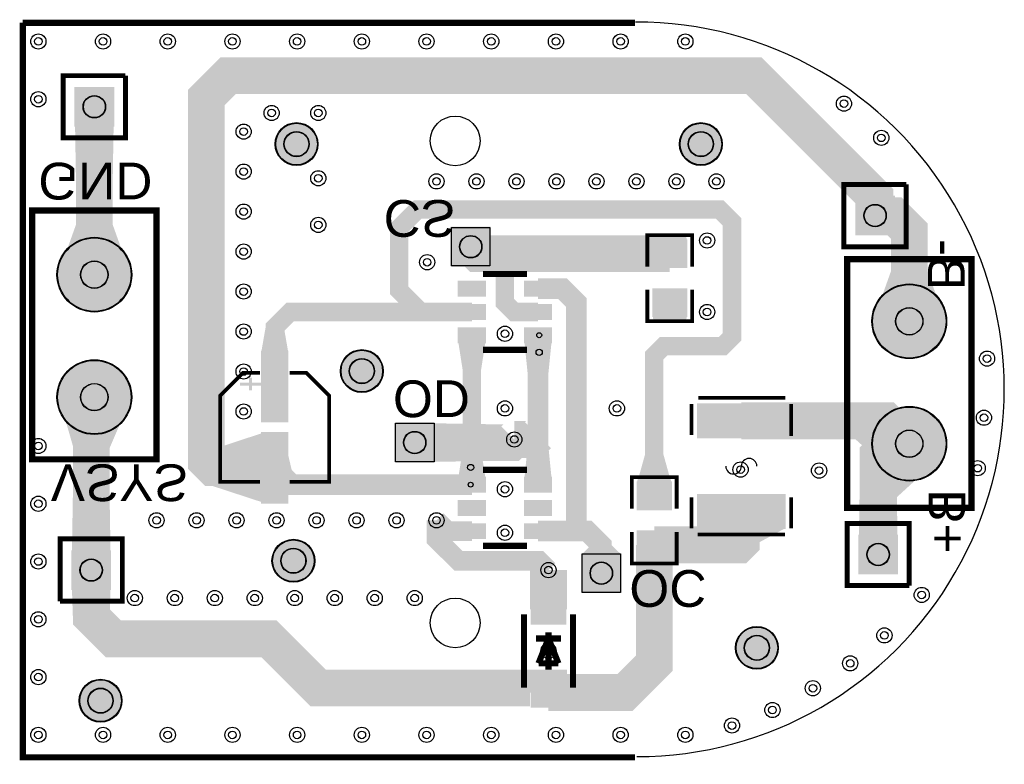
# Model space of a CAD drawing. Header units: millimetres. Extents: x 7.5 to 47.7, y 25.8 to 56.3.
import ezdxf

# ---------------------------------------------------------------- set-up
doc = ezdxf.new("R2010")
doc.units = ezdxf.units.MM
for name, color, linetype, true_color in [('BoardOutLine', 7, 'Continuous', 0xff00ff), ('BottomLayer', 7, 'Continuous', 0x0000ff), ('BottomSolderMaskLayer', 7, 'Continuous', 0xaa00ff), ('Document', 7, 'Continuous', 0xffffff), ('Hole', 7, 'Continuous', 0x222222), ('Multi-Layer', 7, 'Continuous', 0xc0c0c0), ('TopLayer', 7, 'Continuous', 0xff0000), ('TopPasteMaskLayer', 7, 'Continuous', 0x808080), ('TopSilkLayer', 7, 'Continuous', 0xffcc00), ('TopSolderMaskLayer', 7, 'Continuous', 0x800080)]:
    doc.layers.add(name, color=color, linetype=linetype, true_color=true_color)
doc.styles.get("Standard").update_dxf_attribs({"font": 'arial.ttf'})

msp = doc.modelspace()

# ---------------------------------------------------------------- hatches: boundary and pattern name
at = {"layer": 'BottomLayer'}
msp.add_hatch(color=256, dxfattribs=at).paths.add_polyline_path([(24.409, 39.777), (24.409, 38.202), (26.659, 38.239), (26.659, 39.739)])
at = {"layer": 'BottomSolderMaskLayer'}
for points in [[(9.728, 53.518), (11.354, 53.518), (11.354, 51.892), (9.728, 51.892)], [(17.921, 51.181, 1), (19.671, 51.181, 1)], [(34.431, 51.181, 1), (36.181, 51.181, 1)], [(41.605, 49.073), (43.231, 49.073), (43.231, 47.447), (41.605, 47.447)], [(26.721, 47.803), (26.721, 46.177), (25.095, 46.177), (25.095, 47.803)], [(9.016, 45.847, 1), (12.066, 45.847, 1)], [(42.29, 43.942, 1), (45.34, 43.942, 1)], [(20.588, 41.91, 1), (22.338, 41.91, 1)], [(9.016, 40.847, 1), (12.066, 40.847, 1)], [(42.29, 38.942, 1), (45.34, 38.942, 1)], [(24.435, 39.802), (24.435, 38.176), (22.809, 38.176), (22.809, 39.802)], [(17.794, 34.163, 1), (19.544, 34.163, 1)], [(43.358, 35.23), (43.358, 33.604), (41.732, 33.604), (41.732, 35.23)], [(11.227, 32.969), (9.601, 32.969), (9.601, 34.595), (11.227, 34.595)], [(32.055, 34.468), (32.055, 32.842), (30.429, 32.842), (30.429, 34.468)], [(36.717, 30.607, 1), (38.467, 30.607, 1)], [(9.92, 28.448, 1), (11.67, 28.448, 1)]]:
    msp.add_hatch(color=256, dxfattribs=at).paths.add_polyline_path(points)
at = {"layer": 'Document'}
for points in [[(18.337, 41.442), (17.477, 41.442), (17.477, 41.313), (18.337, 41.313)], [(17.972, 41.636), (17.843, 41.636), (17.843, 41.12), (17.972, 41.12)], [(17.972, 37.594), (17.843, 37.594), (17.843, 38.11), (17.972, 38.11)], [(29.224, 31.771), (29.224, 32.646), (29.055, 32.646), (29.055, 31.771), (29.064, 31.771)], [(29.296, 28.298), (29.296, 29.172), (29.126, 29.172), (29.126, 28.298), (29.136, 28.298)], [(28.705, 28.651), (29.58, 28.651), (29.58, 28.821), (28.705, 28.821), (28.705, 28.811)]]:
    msp.add_hatch(color=256, dxfattribs=at).paths.add_polyline_path(points)
at = {"layer": 'Multi-Layer'}
for points in [[(9.754, 53.493), (11.328, 53.493), (11.328, 51.918), (9.754, 51.918)], [(41.631, 49.047), (43.205, 49.047), (43.205, 47.473), (41.631, 47.473)], [(9.041, 45.847, 1), (12.041, 45.847, 1)], [(42.315, 43.942, 1), (45.315, 43.942, 1)], [(9.041, 40.847, 1), (12.041, 40.847, 1)], [(42.315, 38.942, 1), (45.315, 38.942, 1)], [(43.332, 35.204), (43.332, 33.63), (41.758, 33.63), (41.758, 35.204)], [(11.201, 32.995), (9.627, 32.995), (9.627, 34.569), (11.201, 34.569)]]:
    msp.add_hatch(color=256, dxfattribs=at).paths.add_polyline_path(points)
at = {"layer": 'TopLayer'}
for points in [[(11.328, 51.918), (9.754, 51.918), (9.791, 49.668), (11.291, 49.668)], [(11.666, 46.839), (9.416, 46.839), (9.791, 47.889), (11.291, 47.889)], [(33.348, 46.138), (33.348, 47.27), (32.214, 47.082), (32.214, 46.326)], [(34.725, 46.138), (33.348, 46.138), (33.348, 47.27), (34.725, 47.27)], [(44.94, 44.934), (42.69, 44.934), (43.065, 45.984), (44.565, 45.984)], [(25.405, 45.573), (26.505, 45.573), (26.505, 44.973), (25.405, 44.973)], [(28.105, 45.573), (29.205, 45.573), (29.205, 44.973), (28.105, 44.973)], [(34.725, 45.27), (33.348, 45.27), (33.348, 44.138), (34.725, 44.138)], [(25.405, 44.623), (26.505, 44.623), (26.505, 44.023), (25.405, 44.023)], [(28.105, 44.623), (29.205, 44.623), (29.205, 44.023), (28.105, 44.023)], [(17.357, 42.685), (18.457, 42.685), (18.282, 43.688), (17.532, 43.688)], [(25.405, 43.673), (26.505, 43.673), (26.505, 43.073), (25.405, 43.073)], [(28.105, 43.673), (29.205, 43.673), (29.205, 43.073), (28.105, 43.073)], [(26.505, 43.073), (25.405, 43.073), (25.58, 41.948), (26.33, 41.948)], [(29.205, 43.073), (28.105, 43.073), (28.233, 41.806), (29.078, 41.806)], [(18.457, 42.685), (18.457, 39.885), (17.357, 39.885), (17.357, 42.685)], [(43.449, 40.397), (42.418, 38.397), (41.613, 39.128), (42.387, 40.628)], [(35.207, 39.175), (38.707, 39.175), (38.707, 40.581), (35.207, 40.581)], [(11.602, 39.787), (9.356, 39.927), (9.664, 38.856), (11.164, 38.762)], [(17.357, 36.564), (17.357, 39.364), (15.377, 38.713), (15.377, 37.213)], [(18.457, 39.364), (18.457, 36.564), (17.357, 36.564), (17.357, 39.364)], [(25.405, 37.572), (26.505, 37.572), (26.33, 38.697), (25.58, 38.697)], [(28.105, 37.572), (29.205, 37.572), (29.078, 38.84), (28.233, 38.84)], [(44.079, 37.465), (42.317, 38.865), (41.795, 37.938), (43.295, 36.747)], [(18.458, 37.449), (18.458, 38.469), (18.599, 37.87), (18.458, 37.449)], [(32.713, 37.381), (34.089, 37.381), (33.776, 38.506), (33.026, 38.506)], [(18.458, 36.563), (18.3, 36.973), (18.458, 37.449), (18.458, 36.563)], [(26.505, 36.972), (25.405, 36.972), (25.405, 37.572), (26.505, 37.572)], [(29.205, 36.972), (28.105, 36.972), (28.105, 37.572), (29.205, 37.572)], [(41.758, 35.204), (43.333, 35.204), (43.295, 37.454), (41.795, 37.454)], [(34.09, 36.248), (32.713, 36.248), (32.713, 37.38), (34.09, 37.38)], [(9.627, 34.569), (11.201, 34.569), (11.164, 36.819), (9.664, 36.819)], [(26.505, 36.022), (25.405, 36.022), (25.405, 36.622), (26.505, 36.622)], [(29.205, 36.022), (28.105, 36.022), (28.105, 36.622), (29.205, 36.622)], [(35.207, 36.875), (38.707, 36.875), (38.707, 35.468), (35.207, 35.468)], [(26.505, 35.072), (25.405, 35.072), (25.405, 35.672), (26.505, 35.672)], [(29.205, 35.072), (28.105, 35.072), (28.105, 35.672), (29.205, 35.672)], [(34.09, 35.38), (32.713, 35.38), (32.713, 34.248), (34.09, 34.248)], [(38.707, 35.467), (35.207, 35.467), (36.207, 34.925), (37.707, 34.925)], [(30.455, 34.442), (32.029, 34.442), (31.665, 34.798), (30.82, 34.798)], [(11.201, 32.995), (9.627, 32.995), (9.664, 31.877), (11.164, 31.877)], [(29.783, 32.78), (29.783, 31.58), (28.383, 31.58), (28.383, 32.78)], [(29.783, 29.38), (29.783, 28.18), (28.383, 28.18), (28.383, 29.38)]]:
    msp.add_hatch(color=256, dxfattribs=at).paths.add_polyline_path(points)
at = {"layer": 'TopPasteMaskLayer'}
for points in [[(34.676, 46.154), (34.256, 46.154), (34.256, 46.599), (33.806, 46.599), (33.806, 46.159), (33.396, 46.154), (33.346, 46.204), (33.346, 47.354), (33.396, 47.404), (34.676, 47.404), (34.726, 47.354), (34.726, 46.204)], [(25.405, 45.573), (26.505, 45.573), (26.505, 44.973), (25.405, 44.973)], [(28.105, 45.573), (29.205, 45.573), (29.205, 44.973), (28.105, 44.973)], [(34.676, 44.004), (33.396, 44.004), (33.346, 44.054), (33.346, 45.204), (33.396, 45.254), (33.806, 45.259), (33.806, 44.809), (34.256, 44.809), (34.256, 45.249), (34.676, 45.254), (34.726, 45.204), (34.726, 44.054)], [(25.405, 44.623), (26.505, 44.623), (26.505, 44.023), (25.405, 44.023)], [(28.105, 44.623), (29.205, 44.623), (29.205, 44.023), (28.105, 44.023)], [(25.405, 43.673), (26.505, 43.673), (26.505, 43.073), (25.405, 43.073)], [(28.105, 43.673), (29.205, 43.673), (29.205, 43.073), (28.105, 43.073)], [(18.457, 42.685), (18.457, 39.885), (17.357, 39.885), (17.357, 42.685)], [(35.307, 39.175), (36.262, 39.175), (36.362, 39.275), (36.362, 39.553), (36.462, 39.653), (37.452, 39.653), (37.552, 39.553), (37.552, 39.275), (37.652, 39.175), (38.607, 39.175), (38.707, 39.275), (38.707, 40.481), (38.607, 40.581), (35.307, 40.581), (35.207, 40.481), (35.207, 39.275)], [(18.457, 39.364), (18.457, 36.564), (17.357, 36.564), (17.357, 39.364)], [(26.505, 36.972), (25.405, 36.972), (25.405, 37.572), (26.505, 37.572)], [(29.205, 36.972), (28.105, 36.972), (28.105, 37.572), (29.205, 37.572)], [(34.041, 36.264), (33.621, 36.264), (33.621, 36.709), (33.171, 36.709), (33.171, 36.269), (32.761, 36.264), (32.711, 36.314), (32.711, 37.464), (32.761, 37.514), (34.041, 37.514), (34.091, 37.464), (34.091, 36.314)], [(26.505, 36.022), (25.405, 36.022), (25.405, 36.622), (26.505, 36.622)], [(29.205, 36.022), (28.105, 36.022), (28.105, 36.622), (29.205, 36.622)], [(35.307, 36.875), (36.262, 36.875), (36.362, 36.775), (36.362, 36.496), (36.462, 36.396), (37.452, 36.396), (37.552, 36.496), (37.552, 36.775), (37.652, 36.875), (38.607, 36.875), (38.707, 36.775), (38.707, 35.568), (38.607, 35.468), (35.307, 35.468), (35.207, 35.568), (35.207, 36.775)], [(26.505, 35.072), (25.405, 35.072), (25.405, 35.672), (26.505, 35.672)], [(29.205, 35.072), (28.105, 35.072), (28.105, 35.672), (29.205, 35.672)], [(34.041, 34.114), (32.761, 34.114), (32.711, 34.164), (32.711, 35.314), (32.761, 35.364), (33.171, 35.369), (33.171, 34.919), (33.621, 34.919), (33.621, 35.359), (34.041, 35.364), (34.091, 35.314), (34.091, 34.164)], [(29.783, 32.78), (29.783, 31.58), (28.383, 31.58), (28.383, 32.78)], [(29.783, 29.38), (29.783, 28.18), (28.383, 28.18), (28.383, 29.38)]]:
    msp.add_hatch(color=256, dxfattribs=at).paths.add_polyline_path(points)
at = {"layer": 'TopSilkLayer'}
for points in [[(17.348, 41.442), (16.488, 41.442), (16.488, 41.313), (17.348, 41.313)], [(16.982, 41.636), (16.854, 41.636), (16.854, 41.12), (16.982, 41.12)], [(16.982, 37.594), (16.854, 37.594), (16.854, 38.11), (16.982, 38.11)]]:
    msp.add_hatch(color=256, dxfattribs=at).paths.add_polyline_path(points)
at = {"layer": 'TopSolderMaskLayer'}
for points in [[(9.728, 53.518), (11.354, 53.518), (11.354, 51.892), (9.728, 51.892)], [(17.921, 51.181, 1), (19.671, 51.181, 1)], [(34.431, 51.181, 1), (36.181, 51.181, 1)], [(41.605, 49.073), (43.231, 49.073), (43.231, 47.447), (41.605, 47.447)], [(26.721, 47.803), (26.721, 46.177), (25.095, 46.177), (25.095, 47.803)], [(9.016, 45.847, 1), (12.066, 45.847, 1)], [(34.755, 46.117), (33.317, 46.117), (33.317, 47.291), (34.755, 47.291)], [(25.38, 45.599), (26.531, 45.599), (26.531, 44.948), (25.38, 44.948)], [(28.08, 45.599), (29.231, 45.599), (29.231, 44.948), (28.08, 44.948)], [(42.29, 43.942, 1), (45.34, 43.942, 1)], [(34.755, 45.291), (33.317, 45.291), (33.317, 44.117), (34.755, 44.117)], [(25.38, 44.649), (26.531, 44.649), (26.531, 43.998), (25.38, 43.998)], [(28.08, 44.649), (29.231, 44.649), (29.231, 43.998), (28.08, 43.998)], [(25.38, 43.699), (26.531, 43.699), (26.531, 43.048), (25.38, 43.048)], [(28.08, 43.699), (29.231, 43.699), (29.231, 43.048), (28.08, 43.048)], [(18.467, 42.749), (18.467, 39.82), (17.347, 39.82), (17.347, 42.749)], [(20.588, 41.91, 1), (22.338, 41.91, 1)], [(9.016, 40.847, 1), (12.066, 40.847, 1)], [(35.144, 39.164), (38.77, 39.164), (38.77, 40.592), (35.144, 40.592)], [(42.29, 38.942, 1), (45.34, 38.942, 1)], [(24.435, 39.802), (24.435, 38.176), (22.809, 38.176), (22.809, 39.802)], [(18.467, 39.428), (18.467, 36.499), (17.347, 36.499), (17.347, 39.428)], [(26.53, 36.947), (25.379, 36.947), (25.379, 37.598), (26.53, 37.598)], [(29.231, 36.947), (28.08, 36.947), (28.08, 37.598), (29.231, 37.598)], [(34.12, 36.227), (32.682, 36.227), (32.682, 37.401), (34.12, 37.401)], [(26.53, 35.997), (25.379, 35.997), (25.379, 36.648), (26.53, 36.648)], [(29.231, 35.997), (28.08, 35.997), (28.08, 36.648), (29.231, 36.648)], [(35.144, 36.885), (38.77, 36.885), (38.77, 35.458), (35.144, 35.458)], [(26.53, 35.047), (25.379, 35.047), (25.379, 35.698), (26.53, 35.698)], [(29.231, 35.047), (28.08, 35.047), (28.08, 35.698), (29.231, 35.698)], [(34.12, 35.401), (32.682, 35.401), (32.682, 34.227), (34.12, 34.227)], [(17.794, 34.163, 1), (19.544, 34.163, 1)], [(43.358, 35.23), (43.358, 33.604), (41.732, 33.604), (41.732, 35.23)], [(11.227, 32.969), (9.601, 32.969), (9.601, 34.595), (11.227, 34.595)], [(32.055, 34.468), (32.055, 32.842), (30.429, 32.842), (30.429, 34.468)], [(29.813, 32.802), (29.813, 31.558), (28.353, 31.558), (28.353, 32.802)], [(36.717, 30.607, 1), (38.467, 30.607, 1)], [(29.813, 29.402), (29.813, 28.158), (28.353, 28.158), (28.353, 29.402)], [(9.92, 28.448, 1), (11.67, 28.448, 1)]]:
    msp.add_hatch(color=256, dxfattribs=at).paths.add_polyline_path(points)

# ---------------------------------------------------------------- linework, layer by layer
at = {"layer": 'BoardOutLine', "const_width": 0.254}
for points in [[(32.62, 26.134), (7.62, 26.134), (7.62, 56.134)], [(7.62, 56.134), (32.62, 56.134)]]:
    msp.add_lwpolyline(points, dxfattribs=at)
at = {"layer": 'BoardOutLine'}
msp.add_arc((32.694, 41.162), 15, 270, 90.2109, dxfattribs=at)
at = {"layer": 'BottomLayer', "const_width": 1.5}
msp.add_lwpolyline([(27.686, 39.116), (27.559, 38.989), (23.622, 38.989)], dxfattribs=at)
at = {"layer": 'BottomSolderMaskLayer'}
for centre, radius in [((10.541, 52.705), 0.459), ((18.796, 51.181), 0.875), ((35.306, 51.181), 0.875), ((18.796, 51.181), 0.515), ((35.306, 51.181), 0.515), ((42.418, 48.26), 0.459), ((25.908, 46.99), 0.459), ((10.541, 45.847), 1.525), ((10.541, 45.847), 0.559), ((43.815, 43.942), 1.525), ((43.815, 43.942), 0.559), ((21.463, 41.91), 0.875), ((10.541, 40.847), 1.525), ((21.463, 41.91), 0.515), ((10.541, 40.847), 0.559), ((43.815, 38.942), 1.525), ((23.622, 38.989), 0.459), ((43.815, 38.942), 0.559), ((18.669, 34.163), 0.875), ((18.669, 34.163), 0.515), ((42.545, 34.417), 0.459), ((10.414, 33.782), 0.459), ((31.242, 33.655), 0.459), ((37.592, 30.607), 0.875), ((37.592, 30.607), 0.515), ((10.795, 28.448), 0.875), ((10.795, 28.448), 0.515)]:
    msp.add_circle(centre, radius, dxfattribs=at)
at = {"layer": 'Document'}
for centre in [(28.705, 43.373), (25.905, 37.272)]:
    msp.add_circle(centre, 0.1, dxfattribs=at)
at = {"layer": 'Hole'}
for centre in [(8.255, 55.372), (10.897, 55.372), (13.538, 55.372), (16.18, 55.372), (18.821, 55.372), (21.463, 55.372), (24.105, 55.372), (26.746, 55.372), (29.388, 55.372), (32.029, 55.372), (34.671, 55.372), (8.255, 53.012), (41.148, 52.832), (17.78, 52.451), (19.685, 52.451), (16.637, 51.689), (42.672, 51.435), (16.637, 50.056), (19.685, 49.784), (24.511, 49.657), (26.144, 49.657), (27.777, 49.657), (29.41, 49.657), (31.042, 49.657), (32.675, 49.657), (34.308, 49.657), (35.941, 49.657), (16.637, 48.423), (19.685, 47.879), (35.56, 47.244), (16.637, 46.79), (24.13, 46.355), (16.637, 45.158), (35.56, 44.323), (16.637, 43.525), (27.305, 43.434), (46.99, 42.418), (16.637, 41.892), (16.637, 40.259), (27.305, 40.386), (31.877, 40.386), (46.863, 40.005), (8.255, 38.851), (27.686, 39.116), (36.926, 37.887), (40.132, 37.846), (46.609, 37.944), (27.305, 37.084), (8.255, 36.491), (13.081, 35.814), (14.714, 35.814), (16.347, 35.814), (17.98, 35.814), (19.612, 35.814), (21.245, 35.814), (22.878, 35.814), (24.511, 35.814), (27.305, 35.306), (8.255, 34.131), (29.083, 33.782), (12.192, 32.639), (13.825, 32.639), (15.458, 32.639), (17.091, 32.639), (18.723, 32.639), (20.356, 32.639), (21.989, 32.639), (23.622, 32.639), (44.323, 32.766), (8.255, 31.771), (42.799, 31.115), (29.083, 30.48), (41.402, 29.972), (8.255, 29.411), (39.878, 28.956), (38.227, 28.067), (36.576, 27.432), (8.255, 27.051), (10.897, 27.051), (13.538, 27.051), (16.18, 27.051), (18.821, 27.051), (21.463, 27.051), (24.105, 27.051), (26.746, 27.051), (29.388, 27.051), (32.029, 27.051), (34.671, 27.051)]:
    msp.add_circle(centre, 0.155, dxfattribs=at)
at = {"layer": 'Multi-Layer'}
for points in [[(26.695, 47.777), (26.695, 46.203), (25.121, 46.203), (25.121, 47.777)], [(24.409, 39.776), (24.409, 38.202), (22.835, 38.202), (22.835, 39.776)], [(32.029, 34.442), (32.029, 32.868), (30.455, 32.868), (30.455, 34.442)]]:
    msp.add_lwpolyline(points, close=True, dxfattribs=at)
for centre, radius in [((8.255, 55.372), 0.31), ((10.897, 55.372), 0.31), ((13.538, 55.372), 0.31), ((16.18, 55.372), 0.31), ((18.821, 55.372), 0.31), ((21.463, 55.372), 0.31), ((24.105, 55.372), 0.31), ((26.746, 55.372), 0.31), ((29.388, 55.372), 0.31), ((32.029, 55.372), 0.31), ((34.671, 55.372), 0.31), ((8.255, 53.012), 0.31), ((10.541, 52.705), 0.445), ((41.148, 52.832), 0.31), ((17.78, 52.451), 0.31), ((19.685, 52.451), 0.31), ((25.273, 51.308), 1.016), ((16.637, 51.689), 0.31), ((18.796, 51.181), 0.85), ((35.306, 51.181), 0.85), ((18.796, 51.181), 0.5), ((35.306, 51.181), 0.5), ((42.672, 51.435), 0.31), ((16.637, 50.056), 0.31), ((19.685, 49.784), 0.31), ((24.511, 49.657), 0.31), ((26.144, 49.657), 0.31), ((27.777, 49.657), 0.31), ((29.41, 49.657), 0.31), ((31.042, 49.657), 0.31), ((32.675, 49.657), 0.31), ((34.308, 49.657), 0.31), ((35.941, 49.657), 0.31), ((16.637, 48.423), 0.31), ((42.418, 48.26), 0.445), ((19.685, 47.879), 0.31), ((35.56, 47.244), 0.31), ((10.541, 45.847), 1.5), ((16.637, 46.79), 0.31), ((25.908, 46.99), 0.445), ((24.13, 46.355), 0.31), ((10.541, 45.847), 0.55), ((16.637, 45.158), 0.31), ((43.815, 43.942), 1.5), ((35.56, 44.323), 0.31), ((43.815, 43.942), 0.55), ((16.637, 43.525), 0.31), ((27.305, 43.434), 0.31), ((21.463, 41.91), 0.85), ((46.99, 42.418), 0.31), ((10.541, 40.847), 1.5), ((21.463, 41.91), 0.5), ((16.637, 41.892), 0.31), ((10.541, 40.847), 0.55), ((27.305, 40.386), 0.31), ((31.877, 40.386), 0.31), ((16.637, 40.259), 0.31), ((43.815, 38.942), 1.5), ((46.863, 40.005), 0.31), ((23.622, 38.989), 0.445), ((27.686, 39.116), 0.31), ((43.815, 38.942), 0.55), ((8.255, 38.851), 0.31), ((36.926, 37.887), 0.31), ((46.609, 37.944), 0.31), ((40.132, 37.846), 0.31), ((27.305, 37.084), 0.31), ((8.255, 36.491), 0.31), ((13.081, 35.814), 0.31), ((14.714, 35.814), 0.31), ((16.347, 35.814), 0.31), ((17.98, 35.814), 0.31), ((19.612, 35.814), 0.31), ((21.245, 35.814), 0.31), ((22.878, 35.814), 0.31), ((24.511, 35.814), 0.31), ((27.305, 35.306), 0.31), ((18.669, 34.163), 0.85), ((18.669, 34.163), 0.5), ((42.545, 34.417), 0.445), ((8.255, 34.131), 0.31), ((10.414, 33.782), 0.445), ((29.083, 33.782), 0.31), ((31.242, 33.655), 0.445), ((44.323, 32.766), 0.31), ((12.192, 32.639), 0.31), ((13.825, 32.639), 0.31), ((15.458, 32.639), 0.31), ((17.091, 32.639), 0.31), ((18.723, 32.639), 0.31), ((20.356, 32.639), 0.31), ((21.989, 32.639), 0.31), ((23.622, 32.639), 0.31), ((25.273, 31.623), 1.016), ((8.255, 31.771), 0.31), ((37.592, 30.607), 0.85), ((42.799, 31.115), 0.31), ((37.592, 30.607), 0.5), ((29.083, 30.48), 0.31), ((41.402, 29.972), 0.31), ((8.255, 29.411), 0.31), ((10.795, 28.448), 0.85), ((10.795, 28.448), 0.5), ((39.878, 28.956), 0.31), ((38.227, 28.067), 0.31), ((36.576, 27.432), 0.31), ((8.255, 27.051), 0.31), ((10.897, 27.051), 0.31), ((13.538, 27.051), 0.31), ((16.18, 27.051), 0.31), ((18.821, 27.051), 0.31), ((21.463, 27.051), 0.31), ((24.105, 27.051), 0.31), ((26.746, 27.051), 0.31), ((29.388, 27.051), 0.31), ((32.029, 27.051), 0.31), ((34.671, 27.051), 0.31)]:
    msp.add_circle(centre, radius, dxfattribs=at)
at = {"layer": 'TopLayer'}
for points, const_width in [([(17.907, 37.963), (15.377, 37.963), (15.113, 38.227), (15.113, 53.086), (16.002, 53.975), (37.465, 53.975), (42.418, 49.022), (42.418, 48.26)], 1.5), ([(10.541, 52.705), (10.541, 45.847)], 1.5), ([(33.401, 36.815), (33.401, 42.545), (33.782, 42.926), (36.195, 42.926), (36.576, 43.307), (36.576, 48.006), (36.068, 48.514), (23.749, 48.514), (22.987, 47.752), (22.987, 45.212), (23.876, 44.323), (25.956, 44.323)], 0.75), ([(42.418, 48.26), (43.18, 48.26), (43.815, 47.625), (43.815, 43.942)], 1.5), ([(25.908, 46.99), (26.195, 46.703), (34.036, 46.703)], 1.5), ([(34.036, 46.703), (28.034, 46.703), (27.305, 45.974), (27.305, 44.704), (27.686, 44.323), (28.654, 44.323)], 0.751), ([(28.654, 45.273), (29.657, 45.273), (30.226, 44.704), (30.226, 35.56), (30.038, 35.372), (28.654, 35.372)], 0.845), ([(17.907, 41.285), (17.907, 43.688), (18.542, 44.323), (25.956, 44.323)], 0.75), ([(25.956, 37.272), (25.956, 43.373)], 0.75), ([(28.654, 43.373), (28.654, 37.272)], 0.845), ([(10.541, 40.846), (10.414, 40.719), (10.414, 33.782)], 1.5), ([(36.957, 39.878), (42.878, 39.878), (43.815, 38.941)], 1.5), ([(27.686, 39.116), (28.482, 39.116), (28.654, 39.288)], 1.5), ([(43.815, 38.941), (43.005, 38.941), (42.545, 38.481), (42.545, 34.417)], 1.5), ([(17.907, 37.963), (18.598, 37.272), (25.956, 37.272)], 0.845), ([(33.401, 34.813), (36.845, 34.813), (36.957, 34.925), (36.957, 36.172)], 1.5), ([(24.511, 35.814), (24.953, 35.372), (25.956, 35.372)], 0.8), ([(29.083, 33.782), (28.702, 34.163), (25.4, 34.163), (24.511, 35.052), (24.511, 35.814)], 0.8), ([(30.038, 35.372), (30.668, 35.372), (31.242, 34.798), (31.242, 33.655)], 0.845), ([(33.401, 34.813), (33.401, 29.972), (32.21, 28.781), (29.083, 28.781)], 1.5), ([(29.083, 28.781), (29.083, 28.971), (19.67, 28.971), (17.668, 30.973), (11.318, 30.973), (10.414, 31.877), (10.414, 33.782)], 1.5), ([(29.083, 32.179), (29.083, 33.782)], 1.5)]:
    msp.add_lwpolyline(points, dxfattribs=dict(at, const_width=const_width))
at = {"layer": 'TopSilkLayer'}
for points, const_width in [([(11.811, 53.975), (11.811, 51.435), (9.271, 51.435), (9.271, 53.975), (11.176, 53.975)], 0.203), ([(11.811, 53.975), (11.176, 53.975)], 0.203), ([(43.688, 49.53), (43.688, 46.99), (41.148, 46.99), (41.148, 49.53), (43.053, 49.53)], 0.203), ([(43.688, 49.53), (43.053, 49.53)], 0.203), ([(34.953, 46.18), (34.953, 47.465), (33.119, 47.465), (33.119, 46.18)], 0.152), ([(26.405, 45.873), (28.205, 45.873)], 0.254), ([(34.953, 45.228), (34.953, 43.943), (33.119, 43.943), (33.119, 45.228)], 0.152), ([(26.405, 42.773), (28.205, 42.773)], 0.254), ([(17.3, 37.388), (15.681, 37.388), (15.681, 40.905), (16.617, 41.841), (17.3, 41.841)], 0.152), ([(18.514, 37.388), (20.133, 37.388), (20.133, 40.905), (19.197, 41.841), (18.514, 41.841)], 0.152), ([(34.925, 39.295), (34.925, 40.565)], 0.152), ([(38.755, 40.819), (35.199, 40.819)], 0.152), ([(38.989, 40.565), (38.989, 39.26)], 0.152), ([(28.205, 37.872), (26.405, 37.872)], 0.254), ([(34.318, 36.29), (34.318, 37.575), (32.484, 37.575), (32.484, 36.29)], 0.152), ([(34.925, 36.755), (34.925, 35.485)], 0.152), ([(38.989, 35.485), (38.989, 36.755)], 0.152), ([(43.815, 33.147), (41.275, 33.147), (41.275, 35.687), (43.815, 35.687), (43.815, 33.782)], 0.203), ([(34.318, 35.338), (34.318, 34.053), (32.484, 34.053), (32.484, 35.338)], 0.152), ([(9.144, 32.512), (9.144, 35.052), (11.684, 35.052), (11.684, 32.512), (9.779, 32.512)], 0.203), ([(38.735, 35.231), (35.179, 35.231)], 0.152), ([(28.205, 34.772), (26.405, 34.772)], 0.254), ([(43.815, 33.147), (43.815, 33.782)], 0.203), ([(9.144, 32.512), (9.779, 32.512)], 0.203), ([(28.083, 31.98), (28.083, 28.98)], 0.254), ([(30.083, 31.98), (30.083, 28.98)], 0.254), ([(29.083, 31.242), (29.083, 29.718)], 0.254), ([(28.575, 30.988), (29.591, 30.988)], 0.254), ([(29.083, 30.988), (28.677, 29.972)], 0.254), ([(29.489, 29.972), (29.083, 30.988)], 0.254), ([(28.677, 29.972), (29.489, 29.972)], 0.254)]:
    msp.add_lwpolyline(points, dxfattribs=dict(at, const_width=const_width))
at = {"layer": 'TopSilkLayer', "const_width": 0.254}
for points in [[(8.001, 38.307), (8.001, 48.467), (13.081, 48.467), (13.081, 38.307), (8.001, 38.307)], [(46.355, 46.482), (46.355, 36.322), (41.275, 36.322), (41.275, 46.482), (46.355, 46.482)]]:
    msp.add_lwpolyline(points, close=True, dxfattribs=at)
at = {"layer": 'TopSilkLayer'}
for centre in [(28.702, 42.672), (25.908, 37.973)]:
    msp.add_circle(centre, 0.127, dxfattribs=at)
for centre, start, end in [((37.275, 38.025), 0, 180), ((36.64, 38.025), 180, 0)]:
    msp.add_arc(centre, 0.318, start, end, dxfattribs=at)
at = {"layer": 'TopSolderMaskLayer'}
for centre, radius in [((10.541, 52.705), 0.459), ((18.796, 51.181), 0.875), ((35.306, 51.181), 0.875), ((18.796, 51.181), 0.515), ((35.306, 51.181), 0.515), ((42.418, 48.26), 0.459), ((25.908, 46.99), 0.459), ((10.541, 45.847), 1.525), ((10.541, 45.847), 0.559), ((43.815, 43.942), 1.525), ((43.815, 43.942), 0.559), ((21.463, 41.91), 0.875), ((10.541, 40.847), 1.525), ((21.463, 41.91), 0.515), ((10.541, 40.847), 0.559), ((43.815, 38.942), 1.525), ((23.622, 38.989), 0.459), ((43.815, 38.942), 0.559), ((18.669, 34.163), 0.875), ((18.669, 34.163), 0.515), ((42.545, 34.417), 0.459), ((10.414, 33.782), 0.459), ((31.242, 33.655), 0.459), ((37.592, 30.607), 0.875), ((37.592, 30.607), 0.515), ((10.795, 28.448), 0.875), ((10.795, 28.448), 0.515)]:
    msp.add_circle(centre, radius, dxfattribs=at)

# ---------------------------------------------------------------- texts
at = {"layer": 'BottomSilkLayer', "text_generation_flag": 2}
for s, rotation, p in [('GND', 180, (8.255, 50.419)), ('CS', 180, (22.352, 48.895)), ('B-', 270, (44.577, 45.212)), ('OD', 180, (22.733, 41.529)), ('VSYS', 180, (8.763, 38.1)), ('B+', 90, (46.101, 37.084)), ('OC', 180, (32.385, 33.782))]:
    msp.add_text(s, height=1.5, rotation=rotation, dxfattribs=at).set_placement(p)

doc.saveas('drawing.dxf')
